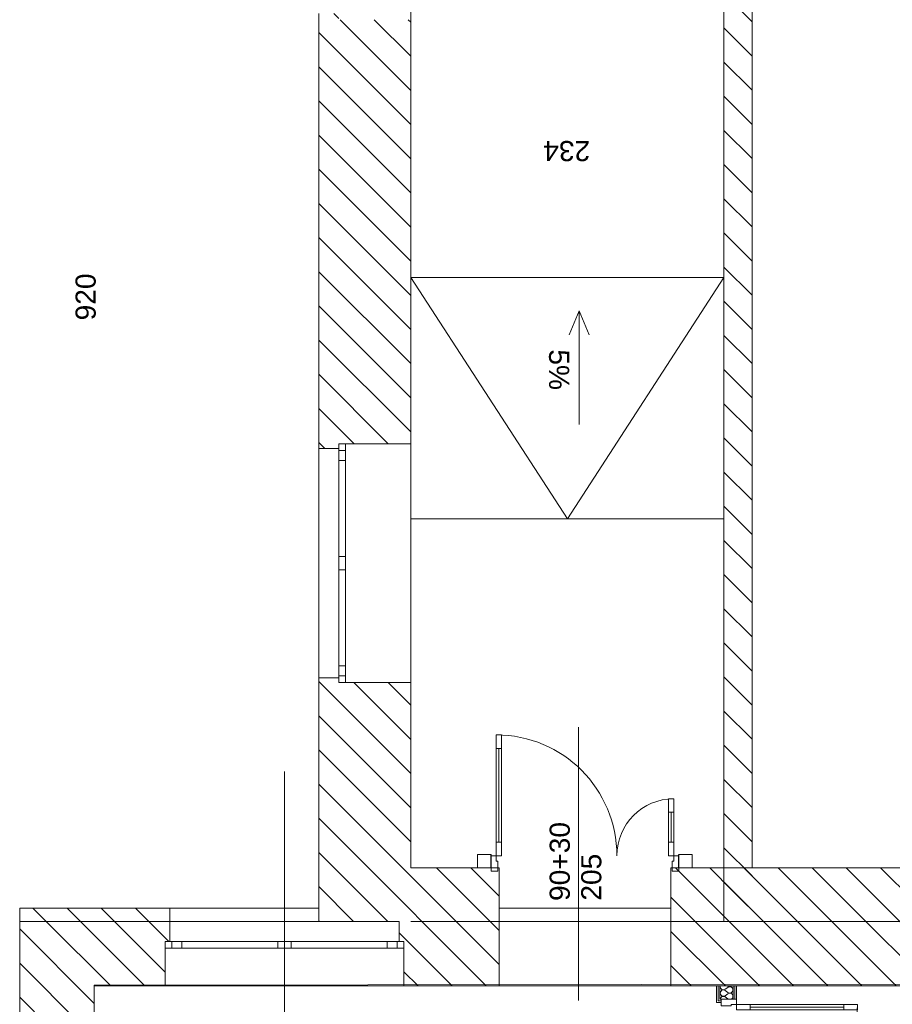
# Model space of a CAD drawing. Header units: millimetres. Extents: x -22315 to 39025, y -47720 to 770.
# Tile 24 of 28: x 22405 to 28910, y -22987 to -15650. Entities that reach past the tile are written whole.
import ezdxf

# ---------------------------------------------------------------- set-up
doc = ezdxf.new("R2010")
doc.units = ezdxf.units.MM
for name, color, linetype, lineweight in [('Nowe_2D - Ogólne_Nr_pióra__1', 7, 'Continuous', 9), ('Nowe_2D - Ogólne_Nr_pióra__6', 7, 'Continuous', 9), ('Nowe_830-G Teksty Etykiety_Nr_pióra__6', 7, 'Continuous', 9), ('Nowe_Drzwi ARCHICAD', 7, 'Continuous', 9), ('Nowe_Drzwi ARCHICAD_Nr_pióra__27', 7, 'Continuous', 9), ('Nowe_Drzwi ARCHICAD_Nr_pióra__3', 7, 'Continuous', 9), ('Nowe_Drzwi ARCHICAD_Nr_pióra__47', 7, 'Continuous', 9), ('Nowe_Drzwi ARCHICAD_Nr_pióra__6', 7, 'Continuous', 9), ('Nowe_Konstrukcja - Ściany zew', 7, 'Continuous', 9), ('Nowe_Konstrukcja - Ściany zew_Nr_pióra__1', 7, 'Continuous', 9), ('Nowe_Konstrukcja - Ściany zew_Nr_pióra__27', 7, 'Continuous', 9), ('Nowe_Konstrukcja - Ściany zew_Nr_pióra__47', 7, 'Continuous', 9), ('Nowe_Konstrukcja - Ściany zew_Nr_pióra__67', 7, 'Continuous', 9), ('poziom_1 (1)_4_0_Nr_pióra__1_Nr_pióra__7', 7, 'Continuous', 9), ('poziom_1 (1)_4_0_Nr_pióra__21_Nr_pióra__7', 7, 'Continuous', 9), ('poziom_1 (1)_4_2D - Ogólne_Nr_pióra__102_Nr_pióra__9', 7, 'Continuous', 9), ('poziom_1 (1)_4_2D - Ogólne_Nr_pióra__19', 7, 'Continuous', 9), ('poziom_1 (1)_4_2D - Ogólne_Nr_pióra__81_Nr_pióra__4', 7, 'Continuous', 9), ('poziom_1 (1)_4_Konstrukcja - Stropy_Nr_pióra__81_Nr_pióra__4', 7, 'Continuous', 9), ('poziom_1 (1)_4_Konstrukcja - Ściany zew_Nr_pióra__107_Nr_pióra__10', 7, 'Continuous', 9), ('poziom_1 (1)_4_Konstrukcja - Ściany zew_Nr_pióra__27_Nr_pióra__7', 7, 'Continuous', 9), ('poziom_1 (1)_4_Okna ArchiCADa_Nr_pióra__101_Nr_pióra__252', 7, 'Continuous', 9), ('poziom_1 (1)_4_Okna ArchiCADa_Nr_pióra__27_Nr_pióra__7', 7, 'Continuous', 9), ('poziom_1 (1)_4_Okna ArchiCADa_Nr_pióra__81_Nr_pióra__4', 7, 'Continuous', 9), ('poziom_1 (1)_4_Znaczniki okien ArchiCADa_Nr_pióra__1_Nr_pióra__7', 7, 'Continuous', 9)]:
    doc.layers.add(name, color=color, linetype=linetype, lineweight=lineweight)
doc.styles.add('GENERATED_STYLE_1', font='arial.ttf')
doc.styles.add('GENERATED_STYLE_5', font='arial.ttf')
pattern_1 = [(135, (37205, -40790), (127.2792, 127.2792), [])]

# ---------------------------------------------------------------- blocks, each defined once
blk = doc.blocks.new('Drzwi podwójne 21_3')
at = {"layer": 'Nowe_Drzwi ARCHICAD_Nr_pióra__27', "color": 7, "linetype": 'Continuous', "lineweight": 25}
for p, q in [((-700, 0), (-700, 10)), ((-700, -90), (-700, 0)), ((-700, -90), (-700, 0)), ((700, 0), (700, 10)), ((700, -90), (700, 0)), ((700, -90), (700, 0))]:
    blk.add_line(p, q, dxfattribs=at)
for p in [(-700, -90), (700, -90)]:
    blk.add_point(p, dxfattribs=at)
at = {"layer": 'Nowe_Drzwi ARCHICAD_Nr_pióra__3', "color": 7, "linetype": 'Continuous', "lineweight": 13}
for centre, radius, start, end in [((662, 0), 900, 90, 180), ((-662, 0), 424, 0, 90)]:
    blk.add_arc(centre, radius, start, end, dxfattribs=at)
at = {"layer": 'Nowe_Drzwi ARCHICAD_Nr_pióra__6', "color": 7, "linetype": 'Continuous', "lineweight": 13}
for p, q in [((622, 800), (622, 900)), ((622, 900), (662, 900)), ((662, 900), (662, 800)), ((622, 800), (642, 800)), ((622, 100), (622, 800)), ((662, 800), (622, 800)), ((642, 800), (662, 800)), ((642, 100), (642, 800)), ((642, 800), (642, 100)), ((642, 800), (642, 100)), ((662, 800), (662, 100)), ((-662, 424), (-662, 324)), ((-622, 424), (-662, 424)), ((-622, 324), (-622, 424)), ((-662, 324), (-662, 100)), ((-642, 324), (-662, 324)), ((-662, 324), (-622, 324)), ((-642, 100), (-642, 324)), ((-642, 324), (-642, 100)), ((-622, 324), (-642, 324)), ((-642, 324), (-642, 100)), ((-622, 100), (-622, 324)), ((-662, 100), (-642, 100)), ((-622, 100), (-662, 100)), ((-662, 100), (-662, 0)), ((-642, 100), (-622, 100)), ((-622, 0), (-622, 100)), ((642, 100), (622, 100)), ((622, 0), (622, 100)), ((622, 100), (662, 100)), ((662, 100), (642, 100)), ((662, 100), (662, 0)), ((-662, 0), (-700, 0)), ((-700, 0), (-700, -115)), ((-662, -40), (-662, 0)), ((-662, 0), (-622, 0)), ((662, 0), (622, 0)), ((700, 0), (662, 0)), ((662, 0), (662, -40)), ((700, -115), (700, 0)), ((-650, -40), (-662, -40)), ((-650, -115), (-650, -40)), ((662, -40), (650, -40)), ((650, -40), (650, -115)), ((-700, -115), (-650, -115)), ((650, -115), (700, -115))]:
    blk.add_line(p, q, dxfattribs=at)
blk = doc.blocks.new('*X12')
at = {"layer": 'Nowe_Konstrukcja - Ściany zew_Nr_pióra__1', "color": 7, "linetype": 'Continuous', "lineweight": 13}
for p, q in [((74684.2, 827.7), (74683.9, 828)), ((74688, 822.3), (74684.2, 827.7)), ((74690.1, 816.1), (74688, 822.3)), ((74688.9, 803.1), (74690.4, 809.5)), ((74690.4, 809.5), (74690.1, 816.1)), ((74690.9, 816.1), (74690.6, 809.5)), ((74690.6, 809.5), (74692.1, 803.1)), ((74693, 822.3), (74690.9, 816.1)), ((74696.7, 827.7), (74693, 822.3)), ((74701.8, 831.9), (74696.7, 827.7)), ((74707.8, 834.6), (74701.8, 831.9)), ((74714.3, 835.5), (74707.8, 834.6)), ((74720.8, 834.6), (74714.3, 835.5)), ((74726.8, 831.9), (74720.8, 834.6)), ((74731.9, 827.7), (74726.8, 831.9)), ((74735.6, 822.3), (74731.9, 827.7)), ((74737.7, 816.1), (74735.6, 822.3)), ((74736.5, 803.1), (74738, 809.5)), ((74738, 809.5), (74737.7, 816.1)), ((74738.5, 816.1), (74738.2, 809.5)), ((74738.2, 809.5), (74739.7, 803.1)), ((74740.6, 822.3), (74738.5, 816.1)), ((74744.3, 827.7), (74740.6, 822.3)), ((74749.4, 831.9), (74744.3, 827.7)), ((74755.4, 834.6), (74749.4, 831.9)), ((74761.9, 835.5), (74755.4, 834.6)), ((74768.4, 834.6), (74761.9, 835.5)), ((74774.4, 831.9), (74768.4, 834.6)), ((74779.5, 827.7), (74774.4, 831.9)), ((74783.2, 822.3), (74779.5, 827.7)), ((74783.9, 820.1), (74783.2, 822.3)), ((74683.9, 795), (74685.7, 797.4)), ((74683.9, 742.1), (74690.5, 740.2)), ((74685.7, 797.4), (74688.9, 803.1)), ((74690.5, 740.2), (74703, 743.8)), ((74692.1, 803.1), (74695.2, 797.4)), ((74709.5, 778.3), (74695.2, 797.4)), ((74703, 743.8), (74711.8, 753.4)), ((74714.2, 766.2), (74709.5, 778.3)), ((74711.8, 753.4), (74714.2, 766.2)), ((74719, 778.3), (74714.4, 766.2)), ((74714.4, 766.2), (74716.8, 753.4)), ((74716.8, 753.4), (74725.6, 743.8)), ((74719, 778.3), (74733.3, 797.4)), ((74725.6, 743.8), (74738.1, 740.2)), ((74733.3, 797.4), (74736.5, 803.1)), ((74738.1, 740.2), (74750.6, 743.8)), ((74739.7, 803.1), (74742.9, 797.4)), ((74757.1, 778.3), (74742.9, 797.4)), ((74750.6, 743.8), (74759.4, 753.4)), ((74761.8, 766.2), (74757.1, 778.3)), ((74759.4, 753.4), (74761.8, 766.2)), ((74766.7, 778.3), (74762, 766.2)), ((74762, 766.2), (74764.4, 753.4)), ((74764.4, 753.4), (74773.2, 743.8)), ((74766.7, 778.3), (74781, 797.4)), ((74773.2, 743.8), (74783.9, 740.7)), ((74781, 797.4), (74783.9, 802.8))]:
    blk.add_line(p, q, dxfattribs=at)
blk = doc.blocks.new('Drzwi podwójne 21')
at = {"layer": 'Nowe_Drzwi ARCHICAD_Nr_pióra__3', "color": 7, "linetype": 'Continuous', "lineweight": 13}
for centre, radius, start, end in [((762, 0), 900, 90, 180), ((-762, 0), 624, 0, 90)]:
    blk.add_arc(centre, radius, start, end, dxfattribs=at)
at = {"layer": 'Nowe_Drzwi ARCHICAD_Nr_pióra__47', "color": 7, "linetype": 'Continuous', "lineweight": 15}
for p, q in [((-800, 0), (-800, -12.5)), ((-800, 0), (-800, -12.5)), ((800, 0), (800, -12.5)), ((800, 0), (800, -12.5)), ((-800, -12.5), (-800, -25)), ((-800, -12.5), (-800, -25)), ((-800, -25), (-800, -115)), ((-800, -25), (-800, -115)), ((800, -12.5), (800, -25)), ((800, -12.5), (800, -25)), ((800, -25), (800, -115)), ((800, -25), (800, -115)), ((-775, -115), (-775, -150)), ((775, -115), (775, -150)), ((-800, -150), (-775, -150)), ((800, -150), (775, -150))]:
    blk.add_line(p, q, dxfattribs=at)
at = {"layer": 'Nowe_Drzwi ARCHICAD_Nr_pióra__6', "color": 7, "linetype": 'Continuous', "lineweight": 13}
for p, q in [((722, 800), (722, 900)), ((722, 900), (762, 900)), ((762, 900), (762, 800)), ((722, 800), (742, 800)), ((722, 100), (722, 800)), ((762, 800), (722, 800)), ((742, 800), (762, 800)), ((742, 100), (742, 800)), ((742, 800), (742, 100)), ((742, 800), (742, 100)), ((762, 800), (762, 100)), ((-762, 624), (-762, 524)), ((-722, 624), (-762, 624)), ((-722, 524), (-722, 624)), ((-762, 524), (-762, 100)), ((-742, 524), (-762, 524)), ((-762, 524), (-722, 524)), ((-742, 100), (-742, 524)), ((-742, 524), (-742, 100)), ((-722, 524), (-742, 524)), ((-742, 524), (-742, 100)), ((-722, 100), (-722, 524)), ((-762, 100), (-742, 100)), ((-722, 100), (-762, 100)), ((-762, 100), (-762, 0)), ((-742, 100), (-722, 100)), ((-722, 0), (-722, 100)), ((742, 100), (722, 100)), ((722, 0), (722, 100)), ((722, 100), (762, 100)), ((762, 100), (742, 100)), ((762, 100), (762, 0)), ((-762, 0), (-800, 0)), ((-800, 0), (-800, -115)), ((-762, -40), (-762, 0)), ((-762, 0), (-722, 0)), ((762, 0), (722, 0)), ((800, 0), (762, 0)), ((762, 0), (762, -40)), ((800, -115), (800, 0)), ((-750, -40), (-762, -40)), ((-750, -115), (-750, -40)), ((762, -40), (750, -40)), ((750, -40), (750, -115)), ((-800, -115), (-750, -115)), ((750, -115), (800, -115))]:
    blk.add_line(p, q, dxfattribs=at)

msp = doc.modelspace()

# ---------------------------------------------------------------- hatches: boundary and pattern name
at = {"layer": 'poziom_1 (1)_4_2D - Ogólne_Nr_pióra__102_Nr_pióra__9', "linetype": 'ByBlock'}
h = msp.add_hatch(dxfattribs=at)
h.set_pattern_fill('BLOCZKI_CERAMICZNE_0004', color=256, angle=270, style=0, pattern_type=2)
h.set_pattern_definition(pattern_1)
h.paths.add_polyline_path([(23525, -22370), (23525, -22270), (22405, -22270), (22405, -22370)])
at = {"layer": 'poziom_1 (1)_4_2D - Ogólne_Nr_pióra__19', "linetype": 'ByBlock'}
msp.add_hatch(color=256, dxfattribs=at).paths.add_polyline_path([(22406.4, -22373.7), (23524.2, -22373.7), (23524.2, -22367.2), (22406.4, -22367.2)])
at = {"layer": 'poziom_1 (1)_4_Konstrukcja - Ściany zew_Nr_pióra__107_Nr_pióra__10', "linetype": 'ByBlock'}
h = msp.add_hatch(dxfattribs=at)
h.set_pattern_fill('BLOCZKI_CERAMICZNE_0004', color=256, angle=270, style=0, pattern_type=2)
h.set_pattern_definition(pattern_1)
h.paths.add_polyline_path([(27655, -22370), (27865, -22370), (27865, -15060), (27655, -15060)])
h = msp.add_hatch(dxfattribs=at)
h.set_pattern_fill('BLOCZKI_CERAMICZNE_0004', color=256, angle=270, style=0, pattern_type=2)
h.set_pattern_definition(pattern_1)
h.paths.add_polyline_path([(24635, -18845), (24785, -18845), (24785, -18810), (25320, -18810), (25320, -15650), (24785, -15650), (24785, -15605), (24635, -15605)])
h = msp.add_hatch(dxfattribs=at)
h.set_pattern_fill('BLOCZKI_CERAMICZNE_0004', color=256, angle=270, style=0, pattern_type=2)
h.set_pattern_definition(pattern_1)
h.paths.add_polyline_path([(25320, -22370), (25320, -20590), (24785, -20590), (24785, -20555), (24635, -20555), (24635, -22370)])
h = msp.add_hatch(dxfattribs=at)
h.set_pattern_fill('BLOCZKI_CERAMICZNE_0004', color=256, angle=270, style=0, pattern_type=2)
h.set_pattern_definition(pattern_1)
h.paths.add_polyline_path([(25320, -22369.9), (25980, -22369.9), (25980, -21969.9), (25320, -21969.9)])
h = msp.add_hatch(dxfattribs=at)
h.set_pattern_fill('BLOCZKI_CERAMICZNE_0004', color=256, angle=270, style=0, pattern_type=2)
h.set_pattern_definition(pattern_1)
h.paths.add_polyline_path([(27260, -22369.9), (27725, -22369.9), (27725, -21969.9), (27260, -21969.9)])
h = msp.add_hatch(dxfattribs=at)
h.set_pattern_fill('BLOCZKI_CERAMICZNE_0004', color=256, angle=270, style=0, pattern_type=2)
h.set_pattern_definition(pattern_1)
h.paths.add_polyline_path([(33265, -21969.9), (27725, -21969.9), (27725, -22369.9), (33265, -22369.9)])
h = msp.add_hatch(dxfattribs=at)
h.set_pattern_fill('BLOCZKI_CERAMICZNE_0004', color=256, angle=270, style=0, pattern_type=2)
h.set_pattern_definition(pattern_1)
h.paths.add_polyline_path([(22960, -24000), (22960, -22850), (22405, -22370), (22405, -24000)])
h = msp.add_hatch(dxfattribs=at)
h.set_pattern_fill('BLOCZKI_CERAMICZNE_0004', color=256, angle=270, style=0, pattern_type=2)
h.set_pattern_definition(pattern_1)
h.paths.add_polyline_path([(22960, -22850), (23490, -22850), (23490, -22520), (23525, -22520), (23525, -22370), (22405, -22370)])
h = msp.add_hatch(dxfattribs=at)
h.set_pattern_fill('BLOCZKI_CERAMICZNE_0004', color=256, angle=270, style=0, pattern_type=2)
h.set_pattern_definition(pattern_1)
h.paths.add_polyline_path([(25980, -22850), (25980, -22370), (25235, -22370), (25235, -22520), (25270, -22520), (25270, -22850)])
h = msp.add_hatch(dxfattribs=at)
h.set_pattern_fill('BLOCZKI_CERAMICZNE_0004', color=256, angle=270, style=0, pattern_type=2)
h.set_pattern_definition(pattern_1)
h.paths.add_polyline_path([(31120, -22850), (31120, -22370), (27260, -22370), (27260, -22850)])

# ---------------------------------------------------------------- linework, layer by layer
at = {"layer": 'Nowe_2D - Ogólne_Nr_pióra__6', "linetype": 'ByBlock'}
for p, q in [((27655, -17570), (25320, -17570)), ((25320, -17570), (25320, -19370)), ((26490, -19370), (25320, -17570)), ((27655, -17570), (26490, -19370)), ((27655, -19370), (27655, -17570)), ((26575.1, -17820.1), (26500.8, -17998.3)), ((26500.8, -17998.3), (26575.1, -17820.1)), ((26575.1, -18666.9), (26575.1, -17820.1)), ((26575.1, -17820.1), (26649.4, -17998.3)), ((25320, -19370), (27655, -19370)), ((25320, -21970), (25320, -19370)), ((25320, -19370), (27655, -19370)), ((27655, -19370), (27655, -21970)), ((26571.8, -20921.2), (26571.8, -22497)), ((26571.8, -21383.4), (26571.8, -22959.3)), ((25980, -21970), (25320, -21970)), ((25980, -22269.9), (25980, -21970)), ((27655, -21970), (27260, -21970)), ((27260, -21970), (27260, -22269.9)), ((27260, -22269.9), (25980, -22269.9))]:
    msp.add_line(p, q, dxfattribs=at)
at = {"layer": 'Nowe_Konstrukcja - Ściany zew_Nr_pióra__27', "linetype": 'ByBlock'}
for p, q in [((25919.2, -21880), (25919.2, -21870)), ((25919.2, -21970), (25919.2, -21880)), ((27319.2, -21880), (27319.2, -21870)), ((27319.2, -21970), (27319.2, -21880))]:
    msp.add_line(p, q, dxfattribs=at)
at = {"layer": 'Nowe_Konstrukcja - Ściany zew_Nr_pióra__27', "linetype": 'ByBlock', "flags": 128}
for points in [[(25919.2, -21870), (25819.2, -21870)], [(25819.2, -21870), (25819.2, -21970)], [(27419.2, -21870), (27319.2, -21870)], [(27419.2, -21970), (27419.2, -21870)], [(25819.2, -21970), (25919.2, -21970)], [(27319.2, -21970), (27419.2, -21970)]]:
    msp.add_lwpolyline(points, dxfattribs=at)
at = {"layer": 'Nowe_Konstrukcja - Ściany zew_Nr_pióra__27', "linetype": 'ByBlock'}
for p in [(25919.2, -21970), (27319.2, -21970)]:
    msp.add_point(p, dxfattribs=at)
at = {"layer": 'Nowe_Konstrukcja - Ściany zew_Nr_pióra__47', "linetype": 'ByBlock'}
for p, q in [((27600, -22950), (27600, -22975)), ((27635, -22950), (27635, -22962.5)), ((27725, -22950), (27635, -22950)), ((27635, -22962.5), (27635, -22975)), ((27737.5, -22950), (27725, -22950)), ((27750, -22950), (27737.5, -22950)), ((27635, -22975), (27600, -22975))]:
    msp.add_line(p, q, dxfattribs=at)
at = {"layer": 'Nowe_Konstrukcja - Ściany zew_Nr_pióra__47', "linetype": 'ByBlock', "flags": 128}
for points in [[(27750, -22850), (27600, -22850)], [(27600, -22850), (27600, -22950)], [(27750, -22950), (27750, -22850)]]:
    msp.add_lwpolyline(points, dxfattribs=at)
at = {"layer": 'Nowe_Konstrukcja - Ściany zew_Nr_pióra__67', "linetype": 'ByBlock'}
for p, q in [((27612.5, -22850), (27612.5, -22950)), ((27625, -22850), (27625, -22950)), ((27725, -22950), (27725, -22850)), ((27737.5, -22950), (27737.5, -22850)), ((27612.5, -22950), (27612.5, -22962.5)), ((27612.5, -22962.5), (27635, -22962.5)), ((27625, -22950), (27635, -22950))]:
    msp.add_line(p, q, dxfattribs=at)
at = {"layer": 'poziom_1 (1)_4_0_Nr_pióra__1_Nr_pióra__7', "linetype": 'ByBlock'}
msp.add_line((23525, -22270), (24635, -22270), dxfattribs=at)
at = {"layer": 'poziom_1 (1)_4_0_Nr_pióra__21_Nr_pióra__7', "linetype": 'ByBlock'}
msp.add_line((23525, -22270), (23525, -22370), dxfattribs=at)
at = {"layer": 'poziom_1 (1)_4_0_Nr_pióra__21_Nr_pióra__7', "linetype": 'ByBlock', "flags": 128}
for points in [[(22405, -22370), (22405, -22270), (23525, -22270)], [(25235, -22370), (24635, -22369.9)]]:
    msp.add_lwpolyline(points, dxfattribs=at)
at = {"layer": 'poziom_1 (1)_4_2D - Ogólne_Nr_pióra__81_Nr_pióra__4', "linetype": 'ByBlock'}
msp.add_line((27260, -22370), (25980, -22370), dxfattribs=at)
at = {"layer": 'poziom_1 (1)_4_Konstrukcja - Stropy_Nr_pióra__81_Nr_pióra__4', "linetype": 'ByBlock', "flags": 128}
for points in [[(27260, -22850), (25980, -22850), (25980, -21970), (25320, -21970), (25320, -12900), (25180, -12900), (25180, -11790), (24630, -11790), (24630, -10310), (25180, -10310), (25180, -2760), (24629.7, -2760), (24629.7, -1259.7), (25180, -1280), (25175.3, -628.3), (27655, -620), (33265, -620), (33265, -21970), (27260, -21970)], [(31120, -28750), (30970, -28750), (30970, -29190), (22520, -29190), (22520, -24610), (22960, -24610), (22960, -22845.2), (31120, -22835.4), (31120, -22850), (31420, -22850), (31420, -26060), (31120, -26060)]]:
    msp.add_lwpolyline(points, close=True, dxfattribs=at)
at = {"layer": 'poziom_1 (1)_4_Konstrukcja - Ściany zew_Nr_pióra__27_Nr_pióra__7', "linetype": 'ByBlock'}
for p, q in [((24635, -18845), (24785, -18845)), ((24785, -18845), (24785, -18810)), ((24785, -18810), (24835, -18810)), ((24835, -18810), (25320, -18810)), ((24635, -20555), (24785, -20555)), ((24785, -20555), (24785, -20590)), ((24785, -20590), (24835, -20590)), ((24835, -20590), (25320, -20590)), ((25980, -21969.9), (25980, -22269.9)), ((27260, -21969.9), (27260, -22269.9)), ((25980, -22269.9), (25980, -22369.9)), ((27260, -22269.9), (27260, -22369.9)), ((23525, -22370), (23525, -22520)), ((25235, -22370), (25235, -22520)), ((25980, -22850), (25980, -22370)), ((27260, -22850), (27260, -22370)), ((23525, -22520), (23490, -22520)), ((23490, -22520), (23490, -22570)), ((25235, -22520), (25270, -22520)), ((25270, -22520), (25270, -22570)), ((23490, -22570), (23490, -22850)), ((25270, -22570), (25270, -22850))]:
    msp.add_line(p, q, dxfattribs=at)
at = {"layer": 'poziom_1 (1)_4_Konstrukcja - Ściany zew_Nr_pióra__27_Nr_pióra__7', "linetype": 'ByBlock', "flags": 128}
for points in [[(27655, -15060), (27655, -22370)], [(27865, -21969.9), (27865, -15060)], [(24635, -15605), (24635, -18845)], [(25320, -18810), (25320, -15650)], [(24635, -20555), (24635, -22370)], [(25320, -21969.9), (25320, -20590)], [(25980, -21969.9), (25320, -21969.9)], [(27725, -21969.9), (27260, -21969.9)], [(33265, -21969.9), (27725, -21969.9)], [(22405, -22370), (22405, -24000)], [(23525, -22370), (22405, -22370)], [(25320, -22370), (25320, -22369.9)], [(25320, -22369.9), (25980, -22369.9)], [(25980, -22370), (25320, -22370)], [(27260, -22369.9), (27725, -22369.9)], [(27655, -22370), (27260, -22370)], [(27725, -22369.9), (33265, -22369.9)], [(31120, -22370), (27865, -22370)], [(22960, -24000), (22960, -22850)], [(22960, -22850), (23490, -22850)], [(25270, -22850), (25980, -22850)], [(27260, -22850), (31120, -22850)]]:
    msp.add_lwpolyline(points, dxfattribs=at)
at = {"layer": 'poziom_1 (1)_4_Okna ArchiCADa_Nr_pióra__101_Nr_pióra__252', "linetype": 'ByBlock'}
for p, q in [((24785, -18810), (24785, -18935)), ((24835, -18935), (24835, -18810)), ((24785, -18935), (24835, -18935)), ((24835, -19650), (24785, -19650)), ((24785, -19650), (24785, -19700)), ((24835, -19700), (24835, -19650)), ((24785, -19700), (24785, -19750)), ((24835, -19750), (24835, -19700)), ((24785, -19750), (24835, -19750)), ((24835, -20465), (24785, -20465)), ((24785, -20465), (24785, -20590)), ((24835, -20590), (24835, -20465)), ((23490, -22520), (23615, -22520)), ((23615, -22520), (23615, -22570)), ((24330, -22570), (24330, -22520)), ((24330, -22520), (24380, -22520)), ((24380, -22520), (24430, -22520)), ((24430, -22520), (24430, -22570)), ((25145, -22570), (25145, -22520)), ((25145, -22520), (25270, -22520)), ((23615, -22570), (23490, -22570)), ((24380, -22570), (24330, -22570)), ((24430, -22570), (24380, -22570)), ((25270, -22570), (25145, -22570))]:
    msp.add_line(p, q, dxfattribs=at)
at = {"layer": 'poziom_1 (1)_4_Okna ArchiCADa_Nr_pióra__27_Nr_pióra__7', "linetype": 'ByBlock'}
for p, q in [((24785, -18810), (24835, -18810)), ((24785, -18845), (24785, -18810)), ((24785, -20555), (24785, -20590)), ((24785, -20590), (24835, -20590)), ((23490, -22520), (23490, -22570)), ((23525, -22520), (23490, -22520)), ((25235, -22520), (25270, -22520)), ((25270, -22520), (25270, -22570))]:
    msp.add_line(p, q, dxfattribs=at)
at = {"layer": 'poziom_1 (1)_4_Okna ArchiCADa_Nr_pióra__81_Nr_pióra__4', "linetype": 'ByBlock'}
for p, q in [((24635, -20555), (24635, -18845)), ((25320, -20590), (25320, -18810)), ((24785, -18860), (24835, -18860)), ((24785, -18935), (24785, -19650)), ((24835, -19650), (24835, -18935)), ((24785, -19750), (24785, -20465)), ((24835, -20465), (24835, -19750)), ((24785, -20540), (24835, -20540)), ((25235, -22370), (23525, -22370)), ((23540, -22520), (23540, -22570)), ((23615, -22520), (24330, -22520)), ((24430, -22520), (25145, -22520)), ((25220, -22520), (25220, -22570)), ((24330, -22570), (23615, -22570)), ((25145, -22570), (24430, -22570)), ((25270, -22850), (23490, -22850))]:
    msp.add_line(p, q, dxfattribs=at)
at = {"layer": 'poziom_1 (1)_4_Znaczniki okien ArchiCADa_Nr_pióra__1_Nr_pióra__7', "linetype": 'ByBlock'}
msp.add_line((24380, -21252.7), (24380, -23450), dxfattribs=at)

# ---------------------------------------------------------------- block references
at = {"layer": 'Nowe_Drzwi ARCHICAD', "linetype": 'ByBlock', "xscale": -1, "zscale": 1000}
msp.add_blockref('Drzwi podwójne 21_3', (26619.2, -21880), dxfattribs=at)
at = {"layer": 'Nowe_Drzwi ARCHICAD', "linetype": 'ByBlock', "xscale": -1, "zscale": 1000, "rotation": 270}
msp.add_blockref('Drzwi podwójne 21', (27750, -23750), dxfattribs=at)
at = {"layer": 'Nowe_Konstrukcja - Ściany zew', "linetype": 'ByBlock', "rotation": 270}
msp.add_blockref('*X12', (26887.1, 51833.9), dxfattribs=at)

# ---------------------------------------------------------------- texts
at = {"layer": 'Nowe_2D - Ogólne_Nr_pióra__1', "linetype": 'ByBlock', "char_height": 150, "attachment_point": 7, "style": 'GENERATED_STYLE_1'}
for s, insert, rotation in [('\\A1;234', (26658.2, -16551.9), 180), ('\\A1;920', (22973.7, -17890.7), 90)]:
    msp.add_mtext(s, dxfattribs=dict(at, insert=insert, rotation=rotation))
at = {"layer": 'Nowe_830-G Teksty Etykiety_Nr_pióra__6', "linetype": 'ByBlock', "style": 'GENERATED_STYLE_5'}
for s, rotation, p in [('5%', 270, (26351.4, -18106.8)), ('90+30', 90, (26505.9, -22217.5)), ('205', 90, (26741, -22215))]:
    msp.add_text(s, height=150, rotation=rotation, dxfattribs=at).set_placement(p)

doc.saveas('drawing.dxf')
